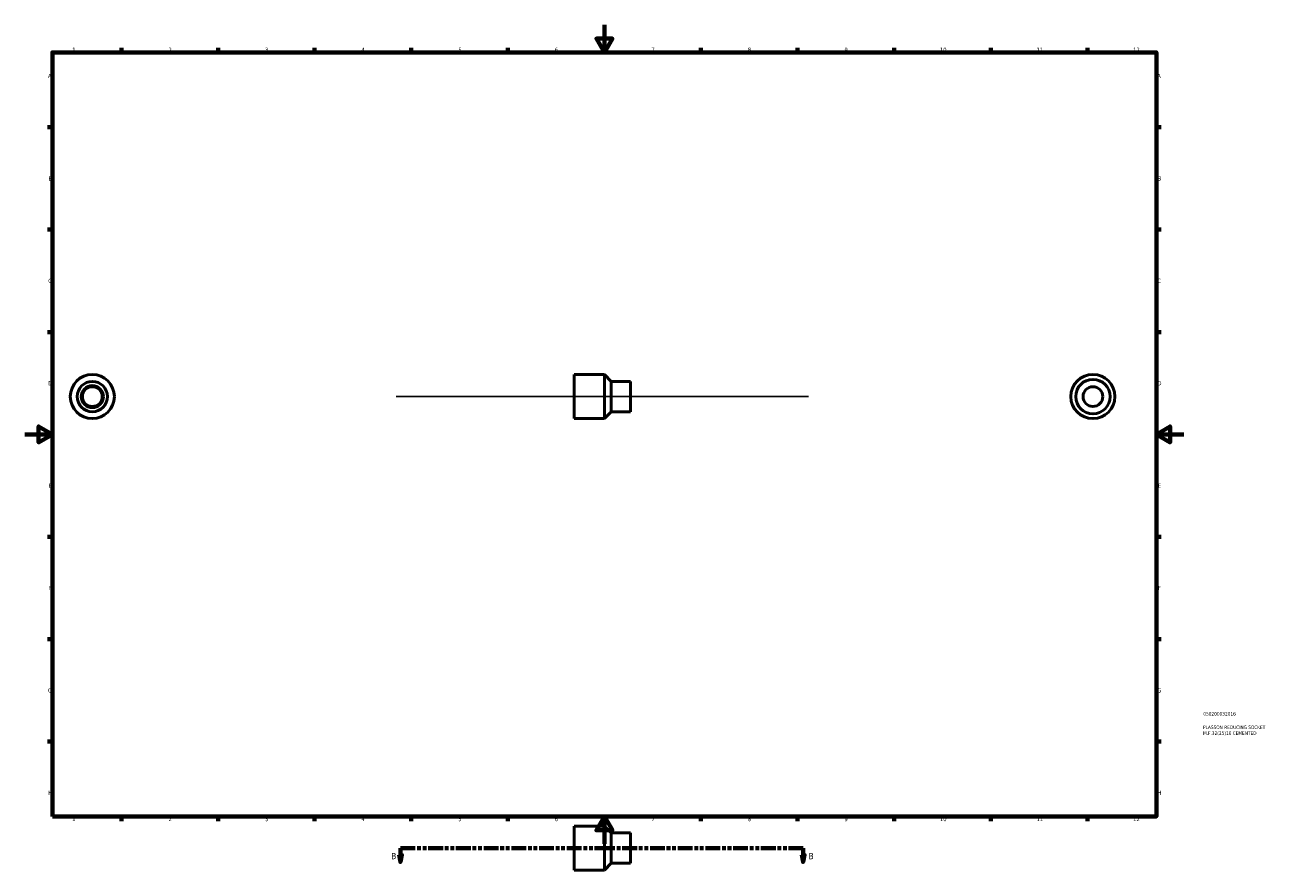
# Model space of a CAD drawing. Header units: millimetres. Extents: x 0 to 901, y -19 to 1060.
# Tile 1 of 3: x 0 to 901, y -19 to 594. Entities that reach past the tile are written whole.
import ezdxf

# ---------------------------------------------------------------- set-up
doc = ezdxf.new("R2010")
doc.units = ezdxf.units.MM
doc.linetypes.add('DOUBLE_DASH_CHAIN', pattern=[1.2403, 0.6614, -0.0827, 0.1654, -0.0827, 0.1654, -0.0827])
for name, color, linetype, lineweight in [('Border (ANSI)', 7, 'Continuous', 70), ('Section Line (ANSI)', 7, 'DOUBLE_DASH_CHAIN', 70), ('Sketch Geometry (ANSI)', 7, 'Continuous', 25), ('Title (ISO)', 7, 'Continuous', 50), ('Visible (ANSI)', 7, 'Continuous', 50)]:
    doc.layers.add(name, color=color, linetype=linetype, lineweight=lineweight)
doc.styles.add('Label Text (ANSI)', font='tahoma.ttf')
doc.styles.add('Note Text (ANSI)', font='tahoma.ttf')
doc.styles.add('Note Text (ISO)', font='tahoma.ttf')

# ---------------------------------------------------------------- blocks, each defined once
blk = doc.blocks.new('Borders Default Border')
at = {"layer": 'Border (ANSI)'}
for p, q in [((70.08, 574), (70.08, 577.45)), ((140.17, 574), (140.17, 577.45)), ((210.25, 574), (210.25, 577.45)), ((280.33, 574), (280.33, 577.45)), ((350.42, 574), (350.42, 577.45)), ((490.58, 574), (490.58, 577.45)), ((560.67, 574), (560.67, 577.45)), ((630.75, 574), (630.75, 577.45)), ((700.83, 574), (700.83, 577.45)), ((770.92, 574), (770.92, 577.45)), ((20, 519.75), (16.55, 519.75)), ((821, 519.75), (824.45, 519.75)), ((20, 445.5), (16.55, 445.5)), ((821, 445.5), (824.45, 445.5)), ((20, 371.25), (16.55, 371.25)), ((821, 371.25), (824.45, 371.25)), ((20, 222.75), (16.55, 222.75)), ((821, 222.75), (824.45, 222.75)), ((20, 148.5), (16.55, 148.5)), ((821, 148.5), (824.45, 148.5)), ((20, 74.25), (16.55, 74.25)), ((821, 74.25), (824.45, 74.25)), ((70.08, 20), (70.08, 16.55)), ((140.17, 20), (140.17, 16.55)), ((210.25, 20), (210.25, 16.55)), ((280.33, 20), (280.33, 16.55)), ((350.42, 20), (350.42, 16.55)), ((490.58, 20), (490.58, 16.55)), ((560.67, 20), (560.67, 16.55)), ((630.75, 20), (630.75, 16.55)), ((700.83, 20), (700.83, 16.55)), ((770.92, 20), (770.92, 16.55))]:
    blk.add_line(p, q, dxfattribs=at)
at = {"layer": 'Border (ANSI)', "flags": 128}
for points in [[(420.5, 594), (420.5, 574), (414.73, 584), (426.27, 584), (420.5, 574)], [(20, 20), (20, 574), (821, 574), (821, 20), (20, 20)], [(0, 297), (20, 297), (10, 302.77), (10, 291.23), (20, 297)], [(841, 297), (821, 297), (831, 302.77), (831, 291.23), (821, 297)], [(420.5, 0), (420.5, 20), (414.73, 10), (426.27, 10), (420.5, 20)]]:
    blk.add_lwpolyline(points, dxfattribs=at)
at = {"layer": 'Border (ANSI)', "attachment_point": 7, "style": 'Note Text (ANSI)'}
for s, insert, char_height in [('1', (34.35, 574.4), 3.05), ('2', (104.2, 574.4), 3.05), ('3', (174.26, 574.34), 3.05), ('4', (244.23, 574.4), 3.05), ('5', (314.48, 574.34), 3.05), ('6', (384.49, 574.34), 3.05), ('7', (454.6, 574.4), 3.05), ('8', (524.63, 574.33), 3.05), ('9', (594.7, 574.34), 3.05), ('10', (663.96, 574.34), 3.048), ('11', (734.04, 574.4), 3.048), ('12', (804.13, 574.4), 3.048), ('A', (16.78, 555.35), 3.05), ('A', (821.63, 555.35), 3.05), ('B', (17.15, 481.1), 3.05), ('B', (821.99, 481.1), 3.05), ('C', (16.95, 406.8), 3.05), ('C', (821.8, 406.8), 3.05), ('D', (16.96, 332.6), 3.05), ('D', (821.81, 332.6), 3.05), ('E', (17.21, 258.35), 3.05), ('E', (822.05, 258.35), 3.05), ('F', (17.29, 184.1), 3.05), ('F', (822.14, 184.1), 3.05), ('G', (16.81, 109.79), 3.05), ('G', (821.66, 109.79), 3.05), ('H', (16.97, 35.6), 3.05), ('H', (821.81, 35.6), 3.05), ('1', (34.35, 16.55), 3.05), ('2', (104.2, 16.55), 3.05), ('3', (174.26, 16.49), 3.05), ('4', (244.23, 16.55), 3.05), ('5', (314.48, 16.49), 3.05), ('6', (384.49, 16.49), 3.05), ('7', (454.6, 16.55), 3.05), ('8', (524.63, 16.48), 3.05), ('9', (594.7, 16.49), 3.05), ('10', (663.96, 16.49), 3.048), ('11', (734.04, 16.55), 3.048), ('12', (804.13, 16.55), 3.048)]:
    blk.add_mtext(s, dxfattribs=dict(at, insert=insert, char_height=char_height))
blk = doc.blocks.new('Title Blocks ISO')
at = {"layer": 'Title (ISO)', "color": 232, "true_color": 0xca0064, "style": 'Note Text (ISO)'}
for tag, p in [('PART_NUMBER_001', (34.08, 73.13)), ('DESCRIPTION_001', (33.84, 63.4)), ('DESCRIPTION_002', (33.84, 59.12))]:
    blk.add_attdef(tag, p, '', height=2.5, dxfattribs=at)
blk = doc.blocks.new('2dTransSection0')
at = {"layer": 'Section Line (ANSI)', "linetype": 'Continuous'}
for p, q in [((271.56, -7.97), (272.56, -12.97)), ((273.56, -7.97), (271.56, -7.97)), ((272.56, -2.97), (283.08, -2.97)), ((272.56, -2.97), (272.56, -7.97)), ((272.56, -7.97), (272.56, -12.97)), ((272.56, -12.97), (273.56, -7.97)), ((554.18, -2.97), (564.7, -2.97)), ((563.7, -7.97), (564.7, -12.97)), ((565.7, -7.97), (563.7, -7.97)), ((564.7, -2.97), (564.7, -7.97)), ((564.7, -7.97), (564.7, -12.97)), ((564.7, -12.97), (565.7, -7.97))]:
    blk.add_line(p, q, dxfattribs=at)
at = {"layer": 'Section Line (ANSI)', "linetype": 'DOUBLE_DASH_CHAIN', "ltscale": 16.218304}
blk.add_line((272.56, -2.97), (564.7, -2.97), dxfattribs=at)
at = {"layer": 'Section Line (ANSI)', "linetype": 'Continuous', "flags": 128}
for points in [[(271.56, -7.97), (272.56, -12.97), (273.56, -7.97), (271.56, -7.97)], [(563.7, -7.97), (564.7, -12.97), (565.7, -7.97), (563.7, -7.97)]]:
    blk.add_lwpolyline(points, dxfattribs=at)
at = {"layer": 'Section Line (ANSI)'}
for points in [[(271.56, -7.97), (272.56, -12.97), (273.56, -7.97), (271.56, -7.97)], [(563.7, -7.97), (564.7, -12.97), (565.7, -7.97), (563.7, -7.97)]]:
    blk.add_solid(points, dxfattribs=at)
at = {"layer": 'Section Line (ANSI)', "char_height": 4.57, "attachment_point": 7, "style": 'Label Text (ANSI)'}
for insert in [(265.82, -11.04), (568.65, -11.04)]:
    blk.add_mtext('B', dxfattribs=dict(at, insert=insert))

msp = doc.modelspace()

# ---------------------------------------------------------------- linework, layer by layer
at = {"layer": 'Sketch Geometry (ANSI)'}
msp.add_line((269.531, 324.427), (568.531, 324.427), dxfattribs=at)
at = {"layer": 'Visible (ANSI)'}
for p, q in [((398.531, 340.427), (398.531, 308.427)), ((420.531, 340.427), (398.531, 340.427)), ((420.531, 340.427), (420.531, 308.427)), ((425.531, 335.427), (420.531, 340.427)), ((425.531, 335.427), (425.531, 313.427)), ((439.531, 335.427), (425.531, 335.427)), ((439.531, 335.427), (439.531, 313.427)), ((420.531, 308.427), (398.531, 308.427)), ((425.531, 313.427), (420.531, 308.427)), ((439.531, 313.427), (425.531, 313.427)), ((398.531, 13.029), (398.531, -18.971)), ((420.531, 13.029), (398.531, 13.029)), ((420.531, 13.029), (420.531, -18.971)), ((425.531, 8.029), (420.531, 13.029)), ((425.531, 8.029), (425.531, -13.971)), ((439.531, 8.029), (425.531, 8.029)), ((439.531, 8.029), (439.531, -13.971)), ((425.531, -13.971), (420.531, -18.971)), ((439.531, -13.971), (425.531, -13.971)), ((420.531, -18.971), (398.531, -18.971))]:
    msp.add_line(p, q, dxfattribs=at)
for centre, radius in [((48.959, 324.427), 16), ((48.959, 324.427), 11), ((774.964, 324.427), 16), ((774.964, 324.427), 12.5), ((48.959, 324.427), 8), ((48.959, 324.427), 7.2), ((774.964, 324.427), 7.2)]:
    msp.add_circle(centre, radius, dxfattribs=at)

# ---------------------------------------------------------------- block references
msp.add_blockref('Borders Default Border', (0, 0))
msp.add_blockref('Title Blocks ISO', (821, 20)).add_auto_attribs({'PART_NUMBER_001': '050200032016', 'DESCRIPTION_001': 'PLASSON REDUCING SOCKET', 'DESCRIPTION_002': 'M.F.32(25)16 CEMENTED'})
at = {"layer": 'Section Line (ANSI)'}
msp.add_blockref('2dTransSection0', (0, 0), dxfattribs=at)

doc.saveas('drawing.dxf')
